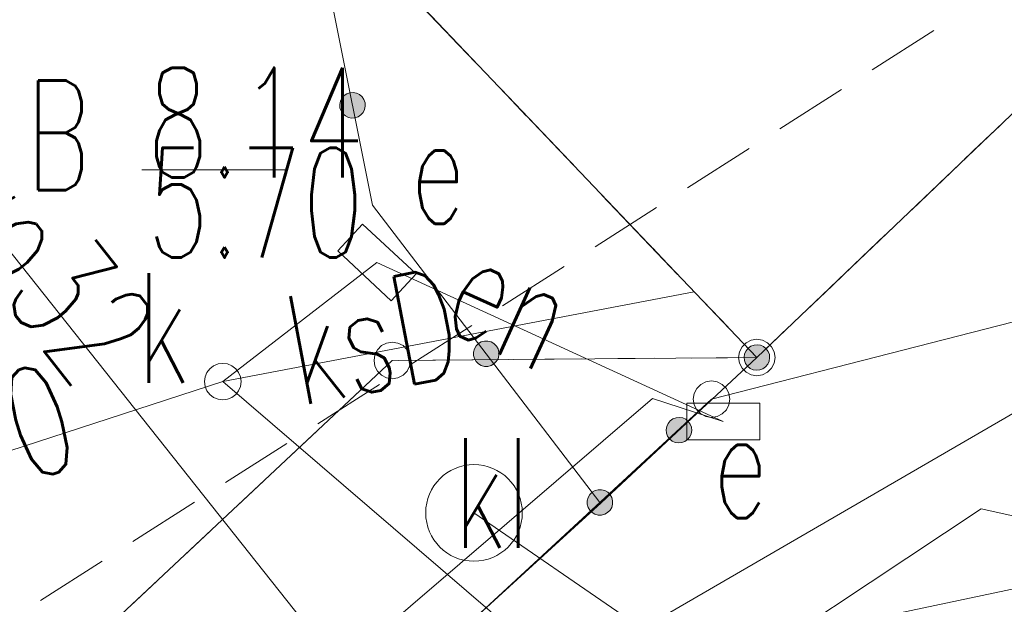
# Model space of a CAD drawing. Header units: millimetres. Extents: x -367306 to 168495, y -187323 to 82034.
# Tile 116 of 170: x -32438 to -18962, y 58302 to 66296. Entities that reach past the tile are written whole.
import ezdxf

# ---------------------------------------------------------------- set-up
doc = ezdxf.new("R2010")
doc.units = ezdxf.units.MM
doc.header["$MEASUREMENT"] = 0
for name, pattern in [('L_0_03', [1000, 500, -500]), ('L_0_04', [1500, 1000, -500]), ('L_0_06', [2000, 1500, -500])]:
    doc.linetypes.add(name, pattern=pattern)
for name, color, linetype, lineweight in [('Nowe_0_Nr_pióra__9', 7, 'Continuous', 13), ('Nowe_EGBU_Nr_pióra__8', 7, 'Continuous', 13), ('Nowe_EGBU_Nr_pióra__9', 7, 'Continuous', 13), ('Nowe_EGDE_Nr_pióra__8', 7, 'Continuous', 13), ('Nowe_EGDE_Nr_pióra__9', 7, 'Continuous', 13), ('Nowe_EGKK_Nr_pióra__8', 7, 'Continuous', 13), ('Nowe_EGKK_Nr_pióra__9', 7, 'Continuous', 13), ('Nowe_EGPG_Nr_pióra__8', 7, 'Continuous', 13), ('Nowe_EGPG_Nr_pióra__9', 7, 'Continuous', 13), ('Nowe_EGUG_Nr_pióra__8', 7, 'Continuous', 13), ('Nowe_EGUG_Nr_pióra__9', 7, 'Continuous', 13), ('Nowe_EGUG_O_Nr_pióra__8', 7, 'Continuous', 13), ('Nowe_GUPPRZ_O_Nr_pióra__8', 7, 'Continuous', 13), ('Nowe_GUPPRZ_O_Nr_pióra__9', 7, 'Continuous', 13), ('Nowe_OTOO_Nr_pióra__7', 7, 'Continuous', 13), ('Nowe_OTOO_Nr_pióra__8', 7, 'Continuous', 13), ('Nowe_OTOO_Nr_pióra__9', 7, 'Continuous', 13), ('Nowe_SUEP_Nr_pióra__8', 7, 'Continuous', 13), ('Nowe_SUEP_Nr_pióra__9', 7, 'Continuous', 13), ('Nowe_SUEP_O_Nr_pióra__8', 7, 'Continuous', 13), ('Nowe_SUES_Nr_pióra__8', 7, 'Continuous', 13), ('Nowe_SUES_Nr_pióra__9', 7, 'Continuous', 13), ('Nowe_SUES_O_Nr_pióra__8', 7, 'Continuous', 13), ('Nowe_SUKM_Nr_pióra__8', 7, 'Continuous', 13), ('Nowe_SUKM_Nr_pióra__9', 7, 'Continuous', 13), ('Nowe_SUKM_O_Nr_pióra__8', 7, 'Continuous', 13), ('Nowe_SUKP_Nr_pióra__8', 7, 'Continuous', 13), ('Nowe_SUKP_Nr_pióra__9', 7, 'Continuous', 13), ('Nowe_SUKP_O_Nr_pióra__8', 7, 'Continuous', 13), ('Nowe_SUKS_Nr_pióra__8', 7, 'Continuous', 13), ('Nowe_SUKS_Nr_pióra__9', 7, 'Continuous', 13), ('Nowe_SUKS_O_Nr_pióra__8', 7, 'Continuous', 13), ('Nowe_SUWP_Nr_pióra__9', 7, 'Continuous', 13), ('Nowe_SUWP_O_Nr_pióra__8', 7, 'Continuous', 13)]:
    doc.layers.add(name, color=color, linetype=linetype, lineweight=lineweight)
doc.styles.add('STYL_AUTOMATYCZNY_3', font='Simplex.shx')

msp = doc.modelspace()

# ---------------------------------------------------------------- hatches: boundary and pattern name
at = {"layer": 'Nowe_OTOO_Nr_pióra__7', "linetype": 'Continuous', "lineweight": 13}
for points in [[(-27917.9, 65298.1), (-27961.1, 65283.3), (-27999, 65257.8), (-28029.1, 65223.4), (-28049.2, 65182.4), (-28058.1, 65137.6), (-28055, 65092), (-28040.2, 65048.8), (-28014.8, 65010.8), (-27980.4, 64980.8), (-27939.3, 64960.7), (-27894.5, 64951.8), (-27848.9, 64954.9), (-27805.7, 64969.7), (-27767.8, 64995.1), (-27737.7, 65029.5), (-27717.6, 65070.5), (-27708.8, 65115.4), (-27711.8, 65161), (-27726.6, 65204.2), (-27752.1, 65242.1), (-27786.5, 65272.2), (-27827.5, 65292.3), (-27872.3, 65301.1)], [(-27917.9, 65298.1), (-27961.1, 65283.3), (-27999, 65257.8), (-28029.1, 65223.4), (-28049.2, 65182.4), (-28058.1, 65137.6), (-28055, 65092), (-28040.2, 65048.8), (-28014.8, 65010.8), (-27980.4, 64980.8), (-27939.3, 64960.7), (-27894.5, 64951.8), (-27848.9, 64954.9), (-27805.7, 64969.7), (-27767.8, 64995.1), (-27737.7, 65029.5), (-27717.6, 65070.5), (-27708.8, 65115.4), (-27711.8, 65161), (-27726.6, 65204.2), (-27752.1, 65242.1), (-27786.5, 65272.2), (-27827.5, 65292.3), (-27872.3, 65301.1)], [(-26159.4, 61866.7), (-26191.8, 61834.4), (-26214.7, 61794.9), (-26226.6, 61750.8), (-26226.6, 61705.1), (-26214.9, 61660.9), (-26192.1, 61621.3), (-26159.8, 61589), (-26120.3, 61566.1), (-26076.2, 61554.2), (-26030.5, 61554.2), (-25986.3, 61565.9), (-25946.7, 61588.7), (-25914.4, 61621), (-25891.5, 61660.5), (-25879.6, 61704.6), (-25879.6, 61750.3), (-25891.3, 61794.5), (-25914.1, 61834.1), (-25946.4, 61866.4), (-25985.9, 61889.3), (-26030, 61901.2), (-26075.7, 61901.2), (-26119.9, 61889.5)], [(-26159.4, 61866.7), (-26191.8, 61834.4), (-26214.7, 61794.9), (-26226.6, 61750.8), (-26226.6, 61705.1), (-26214.9, 61660.9), (-26192.1, 61621.3), (-26159.8, 61589), (-26120.3, 61566.1), (-26076.2, 61554.2), (-26030.5, 61554.2), (-25986.3, 61565.9), (-25946.7, 61588.7), (-25914.4, 61621), (-25891.5, 61660.5), (-25879.6, 61704.6), (-25879.6, 61750.3), (-25891.3, 61794.5), (-25914.1, 61834.1), (-25946.4, 61866.4), (-25985.9, 61889.3), (-26030, 61901.2), (-26075.7, 61901.2), (-26119.9, 61889.5)], [(-22220.3, 61796.3), (-22255.6, 61825.4), (-22297.1, 61844.3), (-22342.2, 61851.9), (-22387.7, 61847.5), (-22430.5, 61831.5), (-22467.7, 61805), (-22496.7, 61769.8), (-22515.7, 61728.2), (-22523.3, 61683.2), (-22518.9, 61637.7), (-22502.9, 61594.9), (-22476.4, 61557.7), (-22441.2, 61528.6), (-22399.6, 61509.7), (-22354.6, 61502.1), (-22309.1, 61506.5), (-22266.3, 61522.4), (-22229.1, 61548.9), (-22200, 61584.2), (-22181, 61625.7), (-22173.5, 61670.8), (-22177.8, 61716.3), (-22193.8, 61759.1)], [(-23286.9, 60802.6), (-23322.1, 60831.6), (-23363.7, 60850.6), (-23408.7, 60858.1), (-23454.2, 60853.8), (-23497, 60837.8), (-23534.2, 60811.3), (-23563.3, 60776.1), (-23582.2, 60734.5), (-23589.8, 60689.4), (-23585.4, 60644), (-23569.4, 60601.2), (-23542.9, 60564), (-23507.7, 60534.9), (-23466.1, 60515.9), (-23421.1, 60508.4), (-23375.6, 60512.7), (-23332.8, 60528.7), (-23295.6, 60555.2), (-23266.5, 60590.5), (-23247.6, 60632), (-23240, 60677.1), (-23244.4, 60722.6), (-23260.4, 60765.4)], [(-23286.9, 60802.6), (-23322.1, 60831.6), (-23363.7, 60850.6), (-23408.7, 60858.1), (-23454.2, 60853.8), (-23497, 60837.8), (-23534.2, 60811.3), (-23563.3, 60776.1), (-23582.2, 60734.5), (-23589.8, 60689.4), (-23585.4, 60644), (-23569.4, 60601.2), (-23542.9, 60564), (-23507.7, 60534.9), (-23466.1, 60515.9), (-23421.1, 60508.4), (-23375.6, 60512.7), (-23332.8, 60528.7), (-23295.6, 60555.2), (-23266.5, 60590.5), (-23247.6, 60632), (-23240, 60677.1), (-23244.4, 60722.6), (-23260.4, 60765.4)], [(-24603.5, 59833.5), (-24635.9, 59801.3), (-24658.7, 59761.7), (-24670.6, 59717.6), (-24670.7, 59671.9), (-24658.9, 59627.8), (-24636.1, 59588.2), (-24603.9, 59555.9), (-24564.3, 59533), (-24520.2, 59521.1), (-24474.5, 59521), (-24430.4, 59532.8), (-24390.8, 59555.6), (-24358.5, 59587.9), (-24335.6, 59627.4), (-24323.7, 59671.5), (-24323.6, 59717.2), (-24335.4, 59761.3), (-24358.2, 59800.9), (-24390.4, 59833.3), (-24430, 59856.2), (-24474.1, 59868), (-24519.8, 59868.1), (-24563.9, 59856.3)]]:
    msp.add_hatch(color=7, dxfattribs=at).paths.add_polyline_path(points)

# ---------------------------------------------------------------- linework, layer by layer
at = {"layer": 'Nowe_0_Nr_pióra__9', "color": 7, "linetype": 'L_0_04', "lineweight": 13}
msp.add_lwpolyline([(-54175.8, -16615), (-36542.5, 13691.6), (-32491.5, 24497.6), (-41006.9, 52709.3), (-354.8, 78621.1), (4924.1, 35501.4), (-2954.1, 7738.8), (31962.3, -8247.3), (46488.5, 22925.7), (96328.3, 3296.1), (84395.1, -59501.6), (78496.2, -91288.2), (63259, -147476.2), (43808.2, -176834.2), (-26519.8, -152286.8), (-79150.4, -133916.5), (-87259.9, -85957.4)], close=True, dxfattribs=at)
at = {"layer": 'Nowe_EGBU_Nr_pióra__8', "color": 7, "linetype": 'Continuous', "lineweight": 13}
msp.add_line((-22348.4, 61677), (-22348.3, 61677), dxfattribs=at)
at = {"layer": 'Nowe_EGBU_Nr_pióra__9', "color": 7, "linetype": 'Continuous', "lineweight": 13, "flags": 128}
msp.add_lwpolyline([(-13108.4, 70487), (-22348.4, 61677), (-27458.4, 67037), (-26868.4, 67577), (-28288.4, 69107), (-23928.4, 73237), (-22488.4, 71767), (-18138.4, 75797)], close=True, dxfattribs=at)
at = {"layer": 'Nowe_EGDE_Nr_pióra__8', "color": 7, "linetype": 'Continuous', "lineweight": 13}
for p, q in [((-27338.4, 61637), (-27338.3, 61637)), ((-27338.4, 61637), (-27338.3, 61637)), ((-22348.4, 61677), (-22348.3, 61677)), ((-22348.4, 61677), (-22348.3, 61677)), ((-22968.4, 61107), (-22968.3, 61107)), ((-22968.4, 61107), (-22968.3, 61107))]:
    msp.add_line(p, q, dxfattribs=at)
at = {"layer": 'Nowe_EGDE_Nr_pióra__9', "color": 7, "linetype": 'Continuous', "lineweight": 13, "flags": 128}
msp.add_lwpolyline([(-13108.4, 70487), (-22348.4, 61677), (-27338.4, 61637), (-42698.4, 47257), (-40048.4, 45327), (-22968.4, 61107), (-17338.4, 62547), (-14268.4, 65457)], close=True, dxfattribs=at)
for points in [[(-22348.4, 61677), (-13108.4, 70487)], [(-17338.4, 62547), (-22968.4, 61107)], [(-42698.4, 47257), (-27338.4, 61637)], [(-27338.4, 61637), (-22348.4, 61677)], [(-22968.4, 61107), (-40048.4, 45327)]]:
    msp.add_lwpolyline(points, dxfattribs=at)
at = {"layer": 'Nowe_EGKK_Nr_pióra__8', "color": 7, "linetype": 'Continuous', "lineweight": 13}
msp.add_line((-22348.4, 61677), (-22348.3, 61677), dxfattribs=at)
at = {"layer": 'Nowe_EGKK_Nr_pióra__9', "color": 7, "linetype": 'L_0_06', "lineweight": 13, "flags": 128}
msp.add_lwpolyline([(-8247.5, 72634.9), (-15818.4, 81577), (-16204.6, 82033.9), (-35117, 75320.9), (-27628.4, 67207), (-22348.4, 61677), (-13108.4, 70487)], close=True, dxfattribs=at)
at = {"layer": 'Nowe_EGPG_Nr_pióra__8', "color": 7, "linetype": 'Continuous', "lineweight": 13}
for p, q in [((-27415.6, 61874.7), (-27415.6, 61874.7)), ((-27338.4, 61887), (-27338.3, 61887)), ((-27261.1, 61874.7), (-27261.1, 61874.7)), ((-22495.3, 61879.2), (-22495.3, 61879.2)), ((-22425.6, 61914.7), (-22425.6, 61914.7)), ((-22348.4, 61927), (-22348.3, 61927)), ((-22271.1, 61914.7), (-22271.1, 61914.7)), ((-22201.4, 61879.2), (-22201.4, 61879.2)), ((-27540.6, 61783.9), (-27540.6, 61783.9)), ((-27485.3, 61839.2), (-27485.3, 61839.2)), ((-27191.4, 61839.2), (-27191.4, 61839.2)), ((-27136.1, 61783.9), (-27136.1, 61783.9)), ((-22586.1, 61754.2), (-22586.1, 61754.2)), ((-22550.6, 61823.9), (-22550.6, 61823.9)), ((-22146.1, 61823.9), (-22146.1, 61823.9)), ((-22110.6, 61754.2), (-22110.6, 61754.2)), ((-27588.4, 61637), (-27588.3, 61637)), ((-27576.1, 61714.2), (-27576.1, 61714.2)), ((-27100.6, 61714.2), (-27100.6, 61714.2)), ((-27088.4, 61637), (-27088.3, 61637)), ((-22598.4, 61677), (-22598.3, 61677)), ((-22586.1, 61599.7), (-22586.1, 61599.7)), ((-22110.6, 61599.7), (-22110.6, 61599.7)), ((-22098.4, 61677), (-22098.3, 61677)), ((-27576.1, 61559.7), (-27576.1, 61559.7)), ((-27540.6, 61490), (-27540.6, 61490)), ((-27136.1, 61490), (-27136.1, 61490)), ((-27100.6, 61559.7), (-27100.6, 61559.7)), ((-22550.6, 61530), (-22550.6, 61530)), ((-22495.3, 61474.7), (-22495.3, 61474.7)), ((-22201.4, 61474.7), (-22201.4, 61474.7)), ((-22146.1, 61530), (-22146.1, 61530)), ((-27485.3, 61434.7), (-27485.3, 61434.7)), ((-27415.6, 61399.2), (-27415.6, 61399.2)), ((-27338.4, 61387), (-27338.3, 61387)), ((-27261.1, 61399.2), (-27261.1, 61399.2)), ((-27191.4, 61434.7), (-27191.4, 61434.7)), ((-23045.6, 61344.7), (-23045.6, 61344.7)), ((-22968.4, 61357), (-22968.3, 61357)), ((-22891.1, 61344.7), (-22891.1, 61344.7)), ((-22425.6, 61439.2), (-22425.6, 61439.2)), ((-22348.4, 61427), (-22348.3, 61427)), ((-22271.1, 61439.2), (-22271.1, 61439.2)), ((-23206.1, 61184.2), (-23206.1, 61184.2)), ((-23170.6, 61253.9), (-23170.6, 61253.9)), ((-23115.3, 61309.2), (-23115.3, 61309.2)), ((-22821.4, 61309.2), (-22821.4, 61309.2)), ((-22766.1, 61253.9), (-22766.1, 61253.9)), ((-22730.6, 61184.2), (-22730.6, 61184.2)), ((-23218.4, 61107), (-23218.3, 61107)), ((-22718.4, 61107), (-22718.3, 61107)), ((-23206.1, 61029.7), (-23206.1, 61029.7)), ((-23170.6, 60960), (-23170.6, 60960)), ((-22766.1, 60960), (-22766.1, 60960)), ((-22730.6, 61029.7), (-22730.6, 61029.7)), ((-23115.3, 60904.7), (-23115.3, 60904.7)), ((-23045.6, 60869.2), (-23045.6, 60869.2)), ((-22968.4, 60857), (-22968.3, 60857)), ((-22891.1, 60869.2), (-22891.1, 60869.2)), ((-22821.4, 60904.7), (-22821.4, 60904.7))]:
    msp.add_line(p, q, dxfattribs=at)
at = {"layer": 'Nowe_EGPG_Nr_pióra__9', "color": 7, "linetype": 'Continuous', "lineweight": 13, "flags": 128}
for points in [[(-27338.4, 61887), (-27261.1, 61874.7), (-27191.4, 61839.2), (-27136.1, 61783.9), (-27100.6, 61714.2), (-27088.4, 61637), (-27100.6, 61559.7), (-27136.1, 61490), (-27191.4, 61434.7), (-27261.1, 61399.2), (-27338.4, 61387), (-27415.6, 61399.2), (-27485.3, 61434.7), (-27540.6, 61490), (-27576.1, 61559.7), (-27588.4, 61637), (-27576.1, 61714.2), (-27540.6, 61783.9), (-27485.3, 61839.2), (-27415.6, 61874.7)], [(-22348.4, 61927), (-22271.1, 61914.7), (-22201.4, 61879.2), (-22146.1, 61823.9), (-22110.6, 61754.2), (-22098.4, 61677), (-22110.6, 61599.7), (-22146.1, 61530), (-22201.4, 61474.7), (-22271.1, 61439.2), (-22348.4, 61427), (-22425.6, 61439.2), (-22495.3, 61474.7), (-22550.6, 61530), (-22586.1, 61599.7), (-22598.4, 61677), (-22586.1, 61754.2), (-22550.6, 61823.9), (-22495.3, 61879.2), (-22425.6, 61914.7)], [(-22968.4, 61357), (-22891.1, 61344.7), (-22821.4, 61309.2), (-22766.1, 61253.9), (-22730.6, 61184.2), (-22718.4, 61107), (-22730.6, 61029.7), (-22766.1, 60960), (-22821.4, 60904.7), (-22891.1, 60869.2), (-22968.4, 60857), (-23045.6, 60869.2), (-23115.3, 60904.7), (-23170.6, 60960), (-23206.1, 61029.7), (-23218.4, 61107), (-23206.1, 61184.2), (-23170.6, 61253.9), (-23115.3, 61309.2), (-23045.6, 61344.7)]]:
    msp.add_lwpolyline(points, close=True, dxfattribs=at)
at = {"layer": 'Nowe_EGUG_Nr_pióra__8', "color": 7, "linetype": 'Continuous', "lineweight": 13}
for p, q in [((-27338.4, 61637), (-27338.3, 61637)), ((-22348.4, 61677), (-22348.3, 61677)), ((-22348.4, 61677), (-22348.3, 61677))]:
    msp.add_line(p, q, dxfattribs=at)
at = {"layer": 'Nowe_EGUG_Nr_pióra__9', "color": 7, "linetype": 'L_0_03', "lineweight": 13, "flags": 128}
for points in [[(-8247.5, 72634.9), (-15818.4, 81577), (-16204.6, 82033.9), (-35117, 75320.9), (-27628.4, 67207), (-22348.4, 61677), (-13108.4, 70487)], [(46581.5, 71966.3), (32238.7, 73735.5), (33004.3, 77483), (28801.2, 78207), (27781.6, 73637), (5621.6, 77317), (2031.6, 77177), (-8247.5, 72634.9), (-13108.4, 70487), (-22348.4, 61677), (-27338.4, 61637), (-42698.4, 47257), (-45608.4, 44517), (-47548.2, 42676.8), (-52428.4, 38047), (-17278.4, 56427), (6471.6, 64317), (30931.6, 67337), (59071.6, 65947), (59700.4, 65788.3)]]:
    msp.add_lwpolyline(points, close=True, dxfattribs=at)
at = {"layer": 'Nowe_GUPPRZ_O_Nr_pióra__8', "color": 7, "linetype": 'Continuous', "lineweight": 13}
for p, q in [((-30765.6, 64244.5), (-30765.5, 64244.5)), ((-28805.6, 64244.5), (-28805.5, 64244.5)), ((-26220.4, 59551.7), (-26220.4, 59551.7))]:
    msp.add_line(p, q, dxfattribs=at)
at = {"layer": 'Nowe_GUPPRZ_O_Nr_pióra__9', "color": 7, "linetype": 'Continuous', "lineweight": 13, "flags": 128}
for points in [[(-30765.6, 64244.5), (-28805.6, 64244.5)], [(-26220.4, 59551.7), (-21869.3, 56561.7), (-19909.3, 56561.7)]]:
    msp.add_lwpolyline(points, dxfattribs=at)
at = {"layer": 'Nowe_OTOO_Nr_pióra__8', "color": 7, "linetype": 'Continuous', "lineweight": 13}
for p, q in [((-27999, 65257.8), (-27999, 65257.8)), ((-27999, 65257.8), (-27999, 65257.8)), ((-27961.1, 65283.3), (-27961.1, 65283.3)), ((-27961.1, 65283.3), (-27961.1, 65283.3)), ((-27917.9, 65298.1), (-27917.8, 65298.1)), ((-27917.9, 65298.1), (-27917.8, 65298.1)), ((-27872.3, 65301.1), (-27872.3, 65301.1)), ((-27872.3, 65301.1), (-27872.3, 65301.1)), ((-27827.5, 65292.3), (-27827.4, 65292.3)), ((-27827.5, 65292.3), (-27827.4, 65292.3)), ((-27786.5, 65272.2), (-27786.4, 65272.2)), ((-27786.5, 65272.2), (-27786.4, 65272.2)), ((-27752.1, 65242.1), (-27752, 65242.1)), ((-27752.1, 65242.1), (-27752, 65242.1)), ((-28058.1, 65137.6), (-28058, 65137.6)), ((-28058.1, 65137.6), (-28058, 65137.6)), ((-28055, 65092), (-28054.9, 65092)), ((-28055, 65092), (-28054.9, 65092)), ((-28049.2, 65182.4), (-28049.2, 65182.4)), ((-28049.2, 65182.4), (-28049.2, 65182.4)), ((-28029.1, 65223.4), (-28029.1, 65223.4)), ((-28029.1, 65223.4), (-28029.1, 65223.4)), ((-27726.6, 65204.2), (-27726.6, 65204.2)), ((-27726.6, 65204.2), (-27726.6, 65204.2)), ((-27711.8, 65161), (-27711.8, 65161)), ((-27711.8, 65161), (-27711.8, 65161)), ((-27708.8, 65115.4), (-27708.7, 65115.4)), ((-27708.8, 65115.4), (-27708.7, 65115.4)), ((-28040.2, 65048.8), (-28040.2, 65048.8)), ((-28040.2, 65048.8), (-28040.2, 65048.8)), ((-28014.8, 65010.8), (-28014.7, 65010.8)), ((-28014.8, 65010.8), (-28014.7, 65010.8)), ((-27980.4, 64980.8), (-27980.3, 64980.8)), ((-27980.4, 64980.8), (-27980.3, 64980.8)), ((-27939.3, 64960.7), (-27939.3, 64960.7)), ((-27939.3, 64960.7), (-27939.3, 64960.7)), ((-27805.7, 64969.7), (-27805.7, 64969.7)), ((-27805.7, 64969.7), (-27805.7, 64969.7)), ((-27767.8, 64995.1), (-27767.7, 64995.1)), ((-27767.8, 64995.1), (-27767.7, 64995.1)), ((-27737.7, 65029.5), (-27737.7, 65029.5)), ((-27737.7, 65029.5), (-27737.7, 65029.5)), ((-27717.6, 65070.5), (-27717.5, 65070.5)), ((-27717.6, 65070.5), (-27717.5, 65070.5)), ((-27894.5, 64951.8), (-27894.5, 64951.8)), ((-27894.5, 64951.8), (-27894.5, 64951.8)), ((-27848.9, 64954.9), (-27848.9, 64954.9)), ((-27848.9, 64954.9), (-27848.9, 64954.9)), ((-27609, 63760.8), (-27609, 63760.8)), ((-26159.4, 61866.7), (-26159.4, 61866.7)), ((-26159.4, 61866.7), (-26159.4, 61866.7)), ((-26119.9, 61889.5), (-26119.8, 61889.5)), ((-26119.9, 61889.5), (-26119.8, 61889.5)), ((-26075.7, 61901.2), (-26075.7, 61901.2)), ((-26075.7, 61901.2), (-26075.7, 61901.2)), ((-26030, 61901.2), (-26030, 61901.2)), ((-26030, 61901.2), (-26030, 61901.2)), ((-25985.9, 61889.3), (-25985.9, 61889.3)), ((-25985.9, 61889.3), (-25985.9, 61889.3)), ((-25946.4, 61866.4), (-25946.3, 61866.4)), ((-25946.4, 61866.4), (-25946.3, 61866.4)), ((-26226.6, 61750.8), (-26226.5, 61750.8)), ((-26226.6, 61750.8), (-26226.5, 61750.8)), ((-26214.7, 61794.9), (-26214.6, 61794.9)), ((-26214.7, 61794.9), (-26214.6, 61794.9)), ((-26191.8, 61834.4), (-26191.7, 61834.4)), ((-26191.8, 61834.4), (-26191.7, 61834.4)), ((-25914.1, 61834.1), (-25914.1, 61834.1)), ((-25914.1, 61834.1), (-25914.1, 61834.1)), ((-25891.3, 61794.5), (-25891.3, 61794.5)), ((-25891.3, 61794.5), (-25891.3, 61794.5)), ((-25879.6, 61750.3), (-25879.5, 61750.3)), ((-25879.6, 61750.3), (-25879.5, 61750.3)), ((-22515.7, 61728.2), (-22515.7, 61728.2)), ((-22496.7, 61769.8), (-22496.7, 61769.8)), ((-22467.7, 61805), (-22467.6, 61805)), ((-22430.5, 61831.5), (-22430.4, 61831.5)), ((-22387.7, 61847.5), (-22387.6, 61847.5)), ((-22342.2, 61851.9), (-22342.1, 61851.9)), ((-22297.1, 61844.3), (-22297.1, 61844.3)), ((-22255.6, 61825.4), (-22255.5, 61825.4)), ((-22220.3, 61796.3), (-22220.3, 61796.3)), ((-22193.8, 61759.1), (-22193.8, 61759.1)), ((-26226.6, 61705.1), (-26226.6, 61705.1)), ((-26226.6, 61705.1), (-26226.6, 61705.1)), ((-26214.9, 61660.9), (-26214.8, 61660.9)), ((-26214.9, 61660.9), (-26214.8, 61660.9)), ((-26192.1, 61621.3), (-26192, 61621.3)), ((-26192.1, 61621.3), (-26192, 61621.3)), ((-26159.8, 61589), (-26159.8, 61589)), ((-26159.8, 61589), (-26159.8, 61589)), ((-25946.7, 61588.7), (-25946.7, 61588.7)), ((-25946.7, 61588.7), (-25946.7, 61588.7)), ((-25914.4, 61621), (-25914.3, 61621)), ((-25914.4, 61621), (-25914.3, 61621)), ((-25891.5, 61660.5), (-25891.5, 61660.5)), ((-25891.5, 61660.5), (-25891.5, 61660.5)), ((-25879.6, 61704.6), (-25879.6, 61704.6)), ((-25879.6, 61704.6), (-25879.6, 61704.6)), ((-22523.3, 61683.2), (-22523.2, 61683.2)), ((-22518.9, 61637.7), (-22518.9, 61637.7)), ((-22502.9, 61594.9), (-22502.9, 61594.9)), ((-22348.4, 61677), (-22348.3, 61677)), ((-22181, 61625.7), (-22181, 61625.7)), ((-22177.8, 61716.3), (-22177.8, 61716.3)), ((-22173.5, 61670.8), (-22173.4, 61670.8)), ((-26120.3, 61566.1), (-26120.2, 61566.1)), ((-26120.3, 61566.1), (-26120.2, 61566.1)), ((-26076.2, 61554.2), (-26076.1, 61554.2)), ((-26076.2, 61554.2), (-26076.1, 61554.2)), ((-26030.5, 61554.2), (-26030.4, 61554.2)), ((-26030.5, 61554.2), (-26030.4, 61554.2)), ((-25986.3, 61565.9), (-25986.3, 61565.9)), ((-25986.3, 61565.9), (-25986.3, 61565.9)), ((-22476.4, 61557.7), (-22476.4, 61557.7)), ((-22441.2, 61528.6), (-22441.1, 61528.6)), ((-22399.6, 61509.7), (-22399.6, 61509.7)), ((-22354.6, 61502.1), (-22354.5, 61502.1)), ((-22309.1, 61506.5), (-22309, 61506.5)), ((-22266.3, 61522.4), (-22266.2, 61522.4)), ((-22229.1, 61548.9), (-22229, 61548.9)), ((-22200, 61584.2), (-22200, 61584.2)), ((-23534.2, 60811.3), (-23534.1, 60811.3)), ((-23534.2, 60811.3), (-23534.1, 60811.3)), ((-23497, 60837.8), (-23496.9, 60837.8)), ((-23497, 60837.8), (-23496.9, 60837.8)), ((-23454.2, 60853.8), (-23454.1, 60853.8)), ((-23454.2, 60853.8), (-23454.1, 60853.8)), ((-23408.7, 60858.1), (-23408.7, 60858.1)), ((-23408.7, 60858.1), (-23408.7, 60858.1)), ((-23363.7, 60850.6), (-23363.6, 60850.6)), ((-23363.7, 60850.6), (-23363.6, 60850.6)), ((-23322.1, 60831.6), (-23322.1, 60831.6)), ((-23322.1, 60831.6), (-23322.1, 60831.6)), ((-23286.9, 60802.6), (-23286.8, 60802.6)), ((-23286.9, 60802.6), (-23286.8, 60802.6)), ((-23589.8, 60689.4), (-23589.7, 60689.4)), ((-23589.8, 60689.4), (-23589.7, 60689.4)), ((-23585.4, 60644), (-23585.4, 60644)), ((-23585.4, 60644), (-23585.4, 60644)), ((-23582.2, 60734.5), (-23582.2, 60734.5)), ((-23582.2, 60734.5), (-23582.2, 60734.5)), ((-23563.3, 60776.1), (-23563.2, 60776.1)), ((-23563.3, 60776.1), (-23563.2, 60776.1)), ((-23260.4, 60765.4), (-23260.3, 60765.4)), ((-23260.4, 60765.4), (-23260.3, 60765.4)), ((-23244.4, 60722.6), (-23244.3, 60722.6)), ((-23244.4, 60722.6), (-23244.3, 60722.6)), ((-23240, 60677.1), (-23240, 60677.1)), ((-23240, 60677.1), (-23240, 60677.1)), ((-23569.4, 60601.2), (-23569.4, 60601.2)), ((-23569.4, 60601.2), (-23569.4, 60601.2)), ((-23542.9, 60564), (-23542.9, 60564)), ((-23542.9, 60564), (-23542.9, 60564)), ((-23507.7, 60534.9), (-23507.6, 60534.9)), ((-23507.7, 60534.9), (-23507.6, 60534.9)), ((-23466.1, 60515.9), (-23466.1, 60515.9)), ((-23466.1, 60515.9), (-23466.1, 60515.9)), ((-23375.6, 60512.7), (-23375.6, 60512.7)), ((-23375.6, 60512.7), (-23375.6, 60512.7)), ((-23332.8, 60528.7), (-23332.8, 60528.7)), ((-23332.8, 60528.7), (-23332.8, 60528.7)), ((-23295.6, 60555.2), (-23295.6, 60555.2)), ((-23295.6, 60555.2), (-23295.6, 60555.2)), ((-23266.5, 60590.5), (-23266.5, 60590.5)), ((-23266.5, 60590.5), (-23266.5, 60590.5)), ((-23247.6, 60632), (-23247.5, 60632)), ((-23247.6, 60632), (-23247.5, 60632)), ((-23421.1, 60508.4), (-23421, 60508.4)), ((-23421.1, 60508.4), (-23421, 60508.4)), ((-24563.9, 59856.3), (-24563.9, 59856.3)), ((-24519.8, 59868.1), (-24519.7, 59868.1)), ((-24474.1, 59868), (-24474, 59868)), ((-24430, 59856.2), (-24429.9, 59856.2)), ((-24670.6, 59717.6), (-24670.6, 59717.6)), ((-24658.7, 59761.7), (-24658.7, 59761.7)), ((-24635.9, 59801.3), (-24635.8, 59801.3)), ((-24603.5, 59833.5), (-24603.5, 59833.5)), ((-24390.4, 59833.3), (-24390.4, 59833.3)), ((-24358.2, 59800.9), (-24358.1, 59800.9)), ((-24335.4, 59761.3), (-24335.3, 59761.3)), ((-24323.6, 59717.2), (-24323.6, 59717.2)), ((-24670.7, 59671.9), (-24670.6, 59671.9)), ((-24658.9, 59627.8), (-24658.9, 59627.8)), ((-24636.1, 59588.2), (-24636.1, 59588.2)), ((-24497.2, 59694.6), (-24497.1, 59694.6)), ((-24481.4, 59689.5), (-24481.4, 59689.5)), ((-24358.5, 59587.9), (-24358.4, 59587.9)), ((-24335.6, 59627.4), (-24335.5, 59627.4)), ((-24323.7, 59671.5), (-24323.6, 59671.5)), ((-24603.9, 59555.9), (-24603.8, 59555.9)), ((-24564.3, 59533), (-24564.3, 59533)), ((-24520.2, 59521.1), (-24520.2, 59521.1)), ((-24474.5, 59521), (-24474.5, 59521)), ((-24430.4, 59532.8), (-24430.3, 59532.8)), ((-24390.8, 59555.6), (-24390.7, 59555.6))]:
    msp.add_line(p, q, dxfattribs=at)
at = {"layer": 'Nowe_OTOO_Nr_pióra__9', "color": 7, "linetype": 'Continuous', "lineweight": 13, "flags": 128}
for points in [[(-36145.8, 74955.7), (-33177.6, 71825.8), (-28157.8, 66492.1), (-27609, 63760.8), (-24497.2, 59694.6)], [(-22348.4, 61677), (-24481.4, 59689.5), (-28295.7, 56209.2)]]:
    msp.add_lwpolyline(points, dxfattribs=at)
for points in [[(-27917.9, 65298.1), (-27961.1, 65283.3), (-27999, 65257.8), (-28029.1, 65223.4), (-28049.2, 65182.4), (-28058.1, 65137.6), (-28055, 65092), (-28040.2, 65048.8), (-28014.8, 65010.8), (-27980.4, 64980.8), (-27939.3, 64960.7), (-27894.5, 64951.8), (-27848.9, 64954.9), (-27805.7, 64969.7), (-27767.8, 64995.1), (-27737.7, 65029.5), (-27717.6, 65070.5), (-27708.8, 65115.4), (-27711.8, 65161), (-27726.6, 65204.2), (-27752.1, 65242.1), (-27786.5, 65272.2), (-27827.5, 65292.3), (-27872.3, 65301.1)], [(-27917.9, 65298.1), (-27961.1, 65283.3), (-27999, 65257.8), (-28029.1, 65223.4), (-28049.2, 65182.4), (-28058.1, 65137.6), (-28055, 65092), (-28040.2, 65048.8), (-28014.8, 65010.8), (-27980.4, 64980.8), (-27939.3, 64960.7), (-27894.5, 64951.8), (-27848.9, 64954.9), (-27805.7, 64969.7), (-27767.8, 64995.1), (-27737.7, 65029.5), (-27717.6, 65070.5), (-27708.8, 65115.4), (-27711.8, 65161), (-27726.6, 65204.2), (-27752.1, 65242.1), (-27786.5, 65272.2), (-27827.5, 65292.3), (-27872.3, 65301.1)], [(-26159.4, 61866.7), (-26191.8, 61834.4), (-26214.7, 61794.9), (-26226.6, 61750.8), (-26226.6, 61705.1), (-26214.9, 61660.9), (-26192.1, 61621.3), (-26159.8, 61589), (-26120.3, 61566.1), (-26076.2, 61554.2), (-26030.5, 61554.2), (-25986.3, 61565.9), (-25946.7, 61588.7), (-25914.4, 61621), (-25891.5, 61660.5), (-25879.6, 61704.6), (-25879.6, 61750.3), (-25891.3, 61794.5), (-25914.1, 61834.1), (-25946.4, 61866.4), (-25985.9, 61889.3), (-26030, 61901.2), (-26075.7, 61901.2), (-26119.9, 61889.5)], [(-26159.4, 61866.7), (-26191.8, 61834.4), (-26214.7, 61794.9), (-26226.6, 61750.8), (-26226.6, 61705.1), (-26214.9, 61660.9), (-26192.1, 61621.3), (-26159.8, 61589), (-26120.3, 61566.1), (-26076.2, 61554.2), (-26030.5, 61554.2), (-25986.3, 61565.9), (-25946.7, 61588.7), (-25914.4, 61621), (-25891.5, 61660.5), (-25879.6, 61704.6), (-25879.6, 61750.3), (-25891.3, 61794.5), (-25914.1, 61834.1), (-25946.4, 61866.4), (-25985.9, 61889.3), (-26030, 61901.2), (-26075.7, 61901.2), (-26119.9, 61889.5)], [(-22220.3, 61796.3), (-22255.6, 61825.4), (-22297.1, 61844.3), (-22342.2, 61851.9), (-22387.7, 61847.5), (-22430.5, 61831.5), (-22467.7, 61805), (-22496.7, 61769.8), (-22515.7, 61728.2), (-22523.3, 61683.2), (-22518.9, 61637.7), (-22502.9, 61594.9), (-22476.4, 61557.7), (-22441.2, 61528.6), (-22399.6, 61509.7), (-22354.6, 61502.1), (-22309.1, 61506.5), (-22266.3, 61522.4), (-22229.1, 61548.9), (-22200, 61584.2), (-22181, 61625.7), (-22173.5, 61670.8), (-22177.8, 61716.3), (-22193.8, 61759.1)], [(-23286.9, 60802.6), (-23322.1, 60831.6), (-23363.7, 60850.6), (-23408.7, 60858.1), (-23454.2, 60853.8), (-23497, 60837.8), (-23534.2, 60811.3), (-23563.3, 60776.1), (-23582.2, 60734.5), (-23589.8, 60689.4), (-23585.4, 60644), (-23569.4, 60601.2), (-23542.9, 60564), (-23507.7, 60534.9), (-23466.1, 60515.9), (-23421.1, 60508.4), (-23375.6, 60512.7), (-23332.8, 60528.7), (-23295.6, 60555.2), (-23266.5, 60590.5), (-23247.6, 60632), (-23240, 60677.1), (-23244.4, 60722.6), (-23260.4, 60765.4)], [(-23286.9, 60802.6), (-23322.1, 60831.6), (-23363.7, 60850.6), (-23408.7, 60858.1), (-23454.2, 60853.8), (-23497, 60837.8), (-23534.2, 60811.3), (-23563.3, 60776.1), (-23582.2, 60734.5), (-23589.8, 60689.4), (-23585.4, 60644), (-23569.4, 60601.2), (-23542.9, 60564), (-23507.7, 60534.9), (-23466.1, 60515.9), (-23421.1, 60508.4), (-23375.6, 60512.7), (-23332.8, 60528.7), (-23295.6, 60555.2), (-23266.5, 60590.5), (-23247.6, 60632), (-23240, 60677.1), (-23244.4, 60722.6), (-23260.4, 60765.4)], [(-24603.5, 59833.5), (-24635.9, 59801.3), (-24658.7, 59761.7), (-24670.6, 59717.6), (-24670.7, 59671.9), (-24658.9, 59627.8), (-24636.1, 59588.2), (-24603.9, 59555.9), (-24564.3, 59533), (-24520.2, 59521.1), (-24474.5, 59521), (-24430.4, 59532.8), (-24390.8, 59555.6), (-24358.5, 59587.9), (-24335.6, 59627.4), (-24323.7, 59671.5), (-24323.6, 59717.2), (-24335.4, 59761.3), (-24358.2, 59800.9), (-24390.4, 59833.3), (-24430, 59856.2), (-24474.1, 59868), (-24519.8, 59868.1), (-24563.9, 59856.3)]]:
    msp.add_lwpolyline(points, close=True, dxfattribs=at)
at = {"layer": 'Nowe_SUEP_Nr_pióra__8', "color": 7, "linetype": 'Continuous', "lineweight": 13}
for p, q in [((-27548.4, 62977), (-27548.3, 62977)), ((-27548.4, 62977), (-27548.3, 62977)), ((-29658.4, 61347), (-29658.3, 61347)), ((-29658.4, 61347), (-29658.3, 61347)), ((-23778.4, 61117), (-23778.3, 61117)), ((-23778.4, 61117), (-23778.3, 61117)), ((-22808.7, 60801.5), (-22808.6, 60801.5)), ((-22808.7, 60801.5), (-22808.6, 60801.5)), ((-22808.7, 60801.5), (-22808.6, 60801.5)), ((-22808.7, 60801.5), (-22808.6, 60801.5)), ((-19278.4, 59607), (-19278.3, 59607)), ((-19278.4, 59607), (-19278.3, 59607)), ((-19278.4, 59607), (-19278.3, 59607)), ((-19278.4, 59607), (-19278.3, 59607))]:
    msp.add_line(p, q, dxfattribs=at)
at = {"layer": 'Nowe_SUEP_Nr_pióra__9', "color": 7, "linetype": 'Continuous', "lineweight": 13, "flags": 128}
for points in [[(-29658.4, 61347), (-27548.4, 62977), (-22808.7, 60801.5)], [(-29658.4, 61347), (-27548.4, 62977), (-22808.7, 60801.5)], [(-38807, 58995.2), (-38478.4, 58577), (-29728.4, 56017), (-23778.4, 61117), (-22808.7, 60801.5)], [(-38807, 58995.2), (-38478.4, 58577), (-29728.4, 56017), (-23778.4, 61117), (-22808.7, 60801.5)], [(-27388.4, 54227), (-19278.4, 59607)], [(-27388.4, 54227), (-19278.4, 59607)], [(-19278.4, 59607), (-4598.4, 56367), (-2784.5, 55125.9)], [(-19278.4, 59607), (-4598.4, 56367), (-2784.5, 55125.9)]]:
    msp.add_lwpolyline(points, dxfattribs=at)
at = {"layer": 'Nowe_SUES_Nr_pióra__8', "color": 7, "linetype": 'Continuous', "lineweight": 13}
for p, q in [((-27744.7, 63500.4), (-27744.7, 63500.4)), ((-28084.9, 63133.9), (-28084.9, 63133.9)), ((-27011.9, 62820), (-27011.8, 62820)), ((-27352, 62453.6), (-27352, 62453.6)), ((-23308.7, 61051.5), (-23308.6, 61051.5)), ((-22308.7, 61051.5), (-22308.6, 61051.5)), ((-23308.7, 60551.5), (-23308.6, 60551.5)), ((-22308.7, 60551.5), (-22308.6, 60551.5))]:
    msp.add_line(p, q, dxfattribs=at)
at = {"layer": 'Nowe_SUES_Nr_pióra__9', "color": 7, "linetype": 'Continuous', "lineweight": 13, "flags": 128}
for points in [[(-28084.9, 63133.9), (-27744.7, 63500.4), (-27011.9, 62820), (-27352, 62453.6)], [(-23308.7, 60551.5), (-23308.7, 61051.5), (-22308.7, 61051.5), (-22308.7, 60551.5)]]:
    msp.add_lwpolyline(points, close=True, dxfattribs=at)
at = {"layer": 'Nowe_SUKM_Nr_pióra__8', "color": 7, "linetype": 'Continuous', "lineweight": 13}
for p, q in [((-26220.4, 60212.6), (-26220.4, 60212.6)), ((-26881.3, 59551.7), (-26881.2, 59551.7)), ((-25559.6, 59551.7), (-25559.5, 59551.7)), ((-26220.4, 58890.8), (-26220.4, 58890.8))]:
    msp.add_line(p, q, dxfattribs=at)
at = {"layer": 'Nowe_SUKM_Nr_pióra__9', "color": 7, "linetype": 'Continuous', "lineweight": 13}
msp.add_circle((-26220.4, 59551.7), 660.9, dxfattribs=at)
at = {"layer": 'Nowe_SUKP_Nr_pióra__8', "color": 7, "linetype": 'Continuous', "lineweight": 13}
for p, q in [((-23205, 62575.6), (-23205, 62575.6)), ((-29658.4, 61347), (-29658.3, 61347)), ((-29658.4, 61347), (-29658.3, 61347)), ((-29658.4, 61347), (-29658.3, 61347))]:
    msp.add_line(p, q, dxfattribs=at)
at = {"layer": 'Nowe_SUKP_Nr_pióra__9', "color": 7, "linetype": 'Continuous', "lineweight": 13, "flags": 128}
for points in [[(59038.1, 66100.2), (51051.6, 65587), (43061.6, 65527), (31331.6, 64697), (17361.6, 63017), (9521.6, 62257), (2951.6, 61957), (-6738.4, 61337), (-14108.4, 59837), (-17968.4, 58697), (-21858.4, 57877), (-25188.4, 57477), (-25998.4, 58207), (-29658.4, 61347)], [(-29658.4, 61347), (-23205, 62575.6)], [(-39051.1, 58748.8), (-38828.4, 58367), (-29658.4, 61347)]]:
    msp.add_lwpolyline(points, dxfattribs=at)
at = {"layer": 'Nowe_SUKS_Nr_pióra__8', "color": 7, "linetype": 'Continuous', "lineweight": 13}
for p, q in [((-29723.1, 61588.5), (-29723, 61588.5)), ((-29658.4, 61597), (-29658.3, 61597)), ((-29593.7, 61588.5), (-29593.6, 61588.5)), ((-29874.9, 61472), (-29874.8, 61472)), ((-29835.2, 61523.8), (-29835.1, 61523.8)), ((-29783.4, 61563.5), (-29783.3, 61563.5)), ((-29533.4, 61563.5), (-29533.3, 61563.5)), ((-29481.6, 61523.8), (-29481.6, 61523.8)), ((-29441.9, 61472), (-29441.8, 61472)), ((-29908.4, 61347), (-29908.3, 61347)), ((-29899.9, 61411.7), (-29899.8, 61411.7)), ((-29416.9, 61411.7), (-29416.8, 61411.7)), ((-29408.4, 61347), (-29408.3, 61347)), ((-29899.9, 61282.3), (-29899.8, 61282.3)), ((-29874.9, 61222), (-29874.8, 61222)), ((-29441.9, 61222), (-29441.8, 61222)), ((-29416.9, 61282.3), (-29416.8, 61282.3)), ((-29835.2, 61170.2), (-29835.1, 61170.2)), ((-29783.4, 61130.5), (-29783.3, 61130.5)), ((-29723.1, 61105.5), (-29723, 61105.5)), ((-29658.4, 61097), (-29658.3, 61097)), ((-29593.7, 61105.5), (-29593.6, 61105.5)), ((-29533.4, 61130.5), (-29533.3, 61130.5)), ((-29481.6, 61170.2), (-29481.6, 61170.2))]:
    msp.add_line(p, q, dxfattribs=at)
at = {"layer": 'Nowe_SUKS_Nr_pióra__9', "color": 7, "linetype": 'Continuous', "lineweight": 13, "flags": 128}
msp.add_lwpolyline([(-29658.4, 61597), (-29593.7, 61588.5), (-29533.4, 61563.5), (-29481.6, 61523.8), (-29441.9, 61472), (-29416.9, 61411.7), (-29408.4, 61347), (-29416.9, 61282.3), (-29441.9, 61222), (-29481.6, 61170.2), (-29533.4, 61130.5), (-29593.7, 61105.5), (-29658.4, 61097), (-29723.1, 61105.5), (-29783.4, 61130.5), (-29835.2, 61170.2), (-29874.9, 61222), (-29899.9, 61282.3), (-29908.4, 61347), (-29899.9, 61411.7), (-29874.9, 61472), (-29835.2, 61523.8), (-29783.4, 61563.5), (-29723.1, 61588.5)], close=True, dxfattribs=at)
at = {"layer": 'Nowe_SUWP_Nr_pióra__9', "color": 7, "linetype": 'Continuous', "lineweight": 13, "flags": 128}
for points in [[(-40489.9, 71894.1), (-39878.4, 72257), (-38538.4, 70647), (-26808.4, 55867)], [(-60151.4, 27809.3), (-57708.4, 29597), (-48368.4, 36147), (-43108.4, 39607), (-36598.4, 46147), (-31538.4, 51377), (-26808.4, 55867), (-23908.4, 57977), (-15368.4, 62927), (-8238.4, 67227), (19231.6, 70267), (24031.6, 69657), (42671.6, 67287), (44151.6, 65527)]]:
    msp.add_lwpolyline(points, dxfattribs=at)

# ---------------------------------------------------------------- texts
at = {"layer": 'Nowe_EGUG_O_Nr_pióra__8', "color": 7, "linetype": 'Continuous', "lineweight": 13, "insert": (-32356.5, 63965.2), "char_height": 1500, "attachment_point": 7, "style": 'STYL_AUTOMATYCZNY_3'}
msp.add_mtext('\\A1;{\\W0.660000x;\\pql;\\FSimplex.shx;B}', dxfattribs=at)
at = {"layer": 'Nowe_GUPPRZ_O_Nr_pióra__8', "color": 7, "linetype": 'Continuous', "lineweight": 13, "char_height": 1500, "attachment_point": 7, "style": 'STYL_AUTOMATYCZNY_3'}
for s, insert in [('\\A1;{\\W0.660000x;\\pql;\\FSimplex.shx;8.14}', (-30694.9, 64139.2)), ('\\A1;{\\W0.660000x;\\pql;\\FSimplex.shx;5.70}', (-30694.9, 63044.2))]:
    msp.add_mtext(s, dxfattribs=dict(at, insert=insert))
at = {"layer": 'Nowe_SUEP_O_Nr_pióra__8', "color": 7, "linetype": 'Continuous', "lineweight": 13, "insert": (-26721, 62109.7), "char_height": 1500, "attachment_point": 7, "rotation": 335.3, "style": 'STYL_AUTOMATYCZNY_3'}
msp.add_mtext('\\A1;{\\W0.660000x;\\pql;\\FSimplex.shx;en}', dxfattribs=at)
at = {"layer": 'Nowe_SUES_O_Nr_pióra__8', "color": 7, "linetype": 'Continuous', "lineweight": 13, "char_height": 1500, "attachment_point": 7, "style": 'STYL_AUTOMATYCZNY_3'}
for insert in [(-27093.9, 63506.2), (-22955.4, 59481)]:
    msp.add_mtext('\\A1;{\\W0.660000x;\\pql;\\FSimplex.shx;e}', dxfattribs=dict(at, insert=insert))
at = {"layer": 'Nowe_SUKM_O_Nr_pióra__8', "color": 7, "linetype": 'Continuous', "lineweight": 13, "insert": (-26504.5, 59074.4), "char_height": 1500, "attachment_point": 7, "style": 'STYL_AUTOMATYCZNY_3'}
msp.add_mtext('\\A1;{\\W0.660000x;\\pql;\\FSimplex.shx;kl}', dxfattribs=at)
at = {"layer": 'Nowe_SUKP_O_Nr_pióra__8', "color": 7, "linetype": 'Continuous', "lineweight": 13, "char_height": 1500, "attachment_point": 7, "style": 'STYL_AUTOMATYCZNY_3'}
for s, insert, rotation in [('\\A1;{\\W0.660000x;\\pql;\\FSimplex.shx;ksD}', (-28619.3, 61010.9), 10.8), ('\\A1;{\\W0.660000x;\\pql;\\FSimplex.shx;ks160}', (-35333.8, 58994.2), 18)]:
    msp.add_mtext(s, dxfattribs=dict(at, insert=insert, rotation=rotation))
at = {"layer": 'Nowe_SUKS_O_Nr_pióra__8', "color": 7, "linetype": 'Continuous', "lineweight": 13, "insert": (-30838, 61331.6), "char_height": 1500, "attachment_point": 7, "style": 'STYL_AUTOMATYCZNY_3'}
msp.add_mtext('\\A1;{\\W0.660000x;\\pql;\\FSimplex.shx;k}', dxfattribs=at)
at = {"layer": 'Nowe_SUWP_O_Nr_pióra__8', "color": 7, "linetype": 'Continuous', "lineweight": 13, "insert": (-33787.1, 63882.5), "char_height": 1500, "attachment_point": 7, "rotation": 308.4, "style": 'STYL_AUTOMATYCZNY_3'}
msp.add_mtext('\\A1;{\\W0.660000x;\\pql;\\FSimplex.shx;wo32}', dxfattribs=at)

doc.saveas('drawing.dxf')
